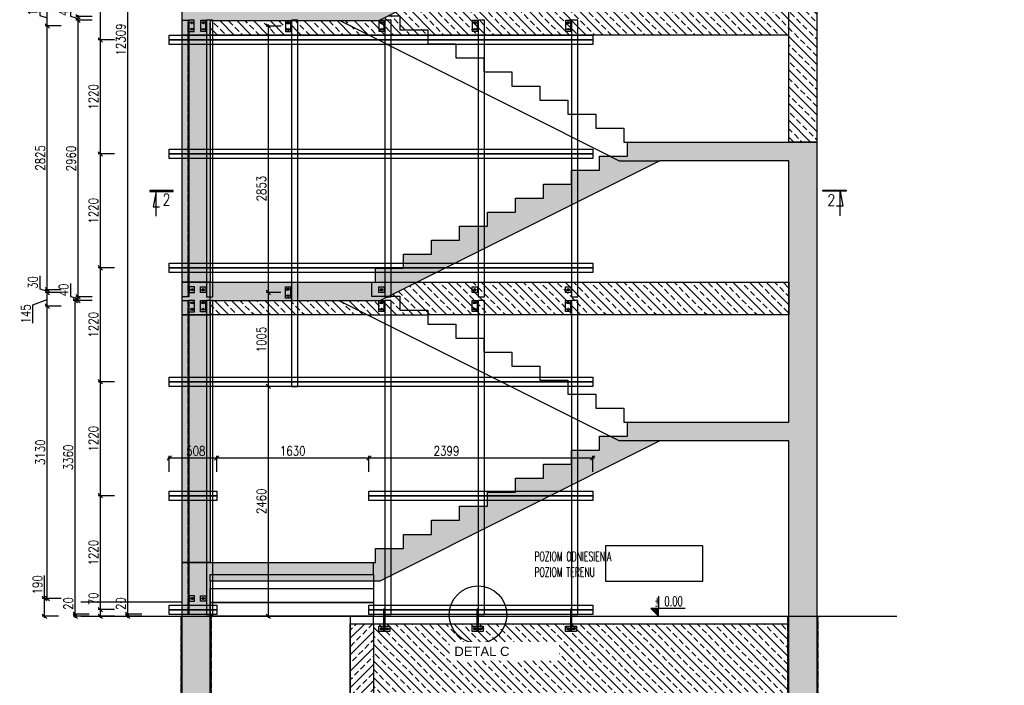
# Model space of a CAD drawing. Header units: millimetres. Extents: x 14086 to 118050, y -73797 to -403.
# Tile 7 of 8: x 107412 to 117960, y -61354 to -54228. Entities that reach past the tile are written whole.
import ezdxf

# ---------------------------------------------------------------- set-up
doc = ezdxf.new("R2010")
doc.units = ezdxf.units.MM
for name, pattern in [('CENTER', [2, 1.25, -0.25, 0.25, -0.25]), ('DASHDOT', [1, 0.5, -0.25, 0, -0.25]), ('DASHED', [0.75, 0.5, -0.25]), ('thin_line', [0])]:
    doc.linetypes.add(name, pattern=pattern)
for name, color, linetype in [('1', 2, 'Continuous'), ('2', 4, 'DASHED'), ('3', 4, 'Continuous'), ('5', 8, 'Continuous'), ('6', 3, 'Continuous'), ('7', 5, 'Continuous'), ('BSP podkonstrukcja', 3, 'Continuous'), ('RFD_1', 2, 'Continuous'), ('RFD_5', 8, 'Continuous')]:
    doc.layers.add(name, color=color, linetype=linetype)
doc.layers.add('BSP osie małe', color=16, linetype='DASHDOT', lineweight=0)
doc.styles.add('BSP_simplex08', font='simplex.shx', dxfattribs={"width": 0.8})
doc.styles.get("Standard").update_dxf_attribs({"font": 'simplex.shx', "width": 0.8})
doc.styles.add('txt3', font='simplex.shx', dxfattribs={"width": 0.75, "height": 2})
doc.dimstyles.new('R1', dxfattribs={"dimscale": 50, "dimtxt": 2, "dimasz": 1.666667, "dimexe": 0.466667, "dimexo": 1, "dimgap": 0.09, "dimtad": 0, "dimdec": 0, "dimzin": 0, "dimdsep": 46, "dimtxsty": 'Standard', "dimblk1": 'OBLIQUE', "dimblk2": 'OBLIQUE', "dimsah": 1, "dimtsz": 0.466667, "dimcen": 0.09, "dimdle": 0.333333, "dimclrt": 4, "dimadec": 0, "dimazin": 0, "dimtfac": 1, "dimtdec": 0, "dimtofl": 0, "dimtmove": 0, "dimatfit": 3, "dimfxl": 3, "dimfxlon": 1, "dimtvp": 0.75, "dimtolj": 1, "dimtzin": 0, "dimarcsym": 0})

# ---------------------------------------------------------------- blocks, each defined once
blk = doc.blocks.new('asdddd')
at = {"layer": '5'}
blk.add_line((538151.4, 335098.7), (538077.5, 335098.7), dxfattribs=at)
at = {"layer": 'RFD_5'}
for points in [[(538094.3, 335124.8), (538094.3, 335098.7)], [(538077.5, 335098.7), (538094.3, 335081.9)], [(538094.3, 335081.9), (538094.3, 335098.7)]]:
    blk.add_lwpolyline(points, dxfattribs=at)
blk = doc.blocks.new('324r232')
at = {"layer": 'RFD_5'}
blk.add_hatch(color=256, dxfattribs=at).paths.add_polyline_path([(0, 16.6), (-16.6, 16.6), (0, 0)])
at = {"layer": '5'}
blk.add_line((56.3, 16.6), (-16.6, 16.6), dxfattribs=at)
at = {"layer": 'RFD_5'}
for points in [[(0, 42.3), (0, 16.6)], [(-16.6, 16.6), (0, 0)], [(0, 0), (0, 16.6)]]:
    blk.add_lwpolyline(points, dxfattribs=at)
blk = doc.blocks.new('zw$5E46')
at = {"layer": '5'}
h = blk.add_hatch(dxfattribs=at)
h.set_pattern_fill('ANSI33', color=256, scale=20, angle=90)
h.paths.add_polyline_path([(400, 8277), (400, 10923), (700, 10923), (700, 10923), (700, 8277), (558, 8277), (400, 8277)])
h.paths.add_polyline_path([(400, 5277), (400, 5277), (558, 5277), (700, 5277), (700, 7927), (700, 7927), (400, 7927)])
h.paths.add_polyline_path([(400, 11273), (400, 11273), (550, 11273), (700, 11273), (700, 11273), (700, 11273), (700, 11273), (700, 13923), (700, 13923), (400, 13923)])
h.paths.add_polyline_path([(400, 14273), (400, 14273), (400, 14273), (400, 14273), (400, 14273), (400, 14273), (400, 14273), (400, 14273), (400, 14273), (400, 14273), (558, 14273), (700, 14273), (700, 14273), (700, 16895), (700, 16895), (400, 16895), (400, 16895)])
h = blk.add_hatch(dxfattribs=at)
h.set_pattern_fill('ANSI33', color=256, scale=20, angle=90)
h.paths.add_polyline_path([(6900, 14273), (6900, 15410), (7200, 15410), (7200, 12773), (6900, 12773), (6900, 13923), (6900, 14273)])
h.paths.add_polyline_path([(6900, 11273), (6900, 12423), (7200, 12423), (7200, 11273), (7200, 9777), (7200, 9777), (6900, 9777), (6900, 10923)])
h.paths.add_polyline_path([(7200, 15760), (7200, 16895), (6900, 16895), (6900, 15760)])
h = blk.add_hatch(dxfattribs=at)
h.set_pattern_fill('ANSI33', color=256, scale=20, angle=90)
h.paths.add_polyline_path([(3030, 10923), (3030, 10977), (2730, 10977), (2730, 11127), (2610, 11127), (2902, 11273), (6900, 11273), (6900, 11273), (6900, 10923)])
h.paths.add_polyline_path([(2391, 10923), (2091, 11073), (700, 11073), (700, 10923)])
h.paths.add_polyline_path([(2391, 10923), (3030, 10923), (3030, 10977), (2730, 10977), (2730, 11127), (2610, 11127), (2502, 11073), (2091, 11073)])
h = blk.add_hatch(dxfattribs=at)
h.set_pattern_fill('ANSI33', color=256, scale=20, angle=90)
h.paths.add_polyline_path([(700, 7927), (700, 8077), (2083, 8077), (2383, 7927), (700, 7927)])
h.paths.add_polyline_path([(3030, 7927), (3030, 7977), (2730, 7977), (2730, 8127), (2617, 8127), (2517, 8077), (2083, 8077), (2383, 7927), (3030, 7927)])
h.paths.add_polyline_path([(6900, 7927), (6900, 8277), (2917, 8277), (2617, 8127), (2730, 8127), (2730, 7977), (3030, 7977), (3030, 7927)])
h = blk.add_hatch(dxfattribs=at)
h.set_pattern_fill('ANSI33', color=256, scale=500, angle=180)
h.set_pattern_definition([(45, (-5391463.88, -3356916.7), (-88.3883476, 88.3883476), []), (45, (-5391375.49, -3356916.7), (-88.3883476, 88.3883476), [62.5, -31.25])])
h.paths.add_polyline_path([(2200, 3700), (2200, 4620), (2450, 4620), (2450, 3700)])
h = blk.add_hatch(dxfattribs=at)
h.set_pattern_fill('ANSI33', color=256, scale=20, angle=90)
h.paths.add_polyline_path([(6890, 410), (6890, 4620), (2450, 4620), (2450, 3700), (4660, 3700), (4660, 410)])
for p, q in [((400, 4850), (-687, 4850)), ((2450, 4620), (6900, 4620))]:
    blk.add_line(p, q, dxfattribs=at)
for points in [[(5502, 12573), (2502, 11073), (700, 11073), (700, 10923), (400, 10923), (400, 11273)], [(7200, 11273), (7200, 11273), (7200, 9777), (6900, 9777), (6900, 12573)], [(2605, 11127), (2730, 11127), (2730, 10977), (3030, 10977), (3030, 10827), (3330, 10827), (3330, 10677), (3630, 10677), (3630, 10527), (3930, 10527), (3930, 10377), (4230, 10377), (4230, 10227), (4530, 10227), (4530, 10077), (4830, 10077), (4830, 9927), (5130, 9927), (5130, 9777), (5170, 9777)], [(2391, 10923), (700, 10923), (700, 11053)], [(4983, 9627), (2091, 11073), (2091, 11073)], [(3030, 10923), (2391, 10923)], [(6900, 10923), (3030, 10923)], [(4983, 9627), (5083, 9577), (5517, 9577)], [(2383, 7927), (700, 7927), (700, 8277), (2450, 8277)], [(2430, 8277), (2430, 8127), (2617, 8127)], [(2450, 8297), (2450, 8297)], [(2470, 8277), (2917, 8277)], [(2917, 8277), (6900, 8277), (6900, 7927), (3030, 7927)], [(2617, 8127), (2730, 8127), (2730, 7977), (3030, 7977), (3030, 7827), (3330, 7827), (3330, 7677), (3630, 7677), (3630, 7527), (3930, 7527), (3930, 7377), (4230, 7377), (4230, 7227), (4530, 7227), (4530, 7077), (4830, 7077), (4830, 6927), (5130, 6927), (5130, 6777), (5170, 6777)], [(4983, 6627), (2083, 8077), (2083, 8077)], [(2383, 7927), (3030, 7927)], [(7200, 6797), (7200, 6597)], [(5517, 6577), (5083, 6577), (4983, 6627)], [(700, 5077), (700, 5148), (2450, 5148), (2450, 5277)], [(2450, 5148), (2450, 5077)], [(2450, 5077), (2450, 4998)], [(-687, 4700), (8055, 4700)], [(2450, 4620), (2450, 4700)]]:
    blk.add_lwpolyline(points, dxfattribs=at)
for points in [[(400, 10923), (700, 10923), (700, 8277), (400, 8277)], [(400, 7927), (700, 7927), (700, 5277), (400, 5277)], [(700, 4998), (2450, 4998), (2450, 4848), (700, 4848)], [(700, 4848), (2450, 4848), (2450, 4700), (700, 4700)], [(700, 4700), (2200, 4700), (2200, 3700), (700, 3700)], [(2450, 3700), (2200, 3700), (2200, 4620), (2450, 4620)]]:
    blk.add_lwpolyline(points, close=True, dxfattribs=at)
at = {"layer": '5', "elevation": -400}
blk.add_lwpolyline([(5978, 5455), (4936, 5455), (4936, 5074), (5978, 5074)], close=True, dxfattribs=at)
at = {"layer": '5', "color": 254, "linetype": 'DASHED', "lineweight": 30}
for points in [[(7210, 4700), (7210, 410), (9208, 410), (9208, -10), (-10, -10), (-10, 410), (390, 410), (390, 4700)], [(710, 4700), (710, 410), (6890, 410), (6890, 4700)]]:
    blk.add_lwpolyline(points, dxfattribs=at)
at = {"layer": 'RFD_1'}
for points in [[(54, 9259), (54, 9246), (304, 9246), (304, 9259)], [(7513, 9263), (7513, 9250), (7264, 9250), (7264, 9263)]]:
    blk.add_lwpolyline(points, close=True, dxfattribs=at)
for points in [[(120, 8983), (120, 9246), (90, 9085), (157, 9085)], [(7448, 8986), (7448, 9250), (7478, 9089), (7411, 9089)]]:
    blk.add_lwpolyline(points, dxfattribs=at)
at = {"layer": '3', "insert": (5763, 4911), "char_height": 101.25, "width": 1721.05, "attachment_point": 3, "rotation": 0, "style": 'txt3', "bg_fill": 2}
blk.add_mtext('{\\W0.65;%%P 0.00}', dxfattribs=at)
at = {"layer": '5', "insert": (4997, 5257, -200), "char_height": 100, "attachment_point": 6, "rotation": 359.9998, "style": 'txt3'}
blk.add_mtext('\\pxql;\\A1;\\W0.6;POZIOM ODNIESIENIA\\PPOZIOM TERENU', dxfattribs=at)
at = {"layer": 'RFD_1', "char_height": 123, "width": 22791.11, "attachment_point": 7}
for insert in [(190, 9099), (7312, 9093)]:
    blk.add_mtext('2', dxfattribs=dict(at, insert=insert))
at = {"layer": '5'}
h = blk.add_hatch(dxfattribs=at)
h.set_pattern_fill('ANSI33', color=256, scale=500, angle=180)
h.set_pattern_definition([(45, (-5365915.71, -3336036.63), (-88.3883476, 88.3883476), []), (45, (-5365827.32, -3336036.63), (-88.3883476, 88.3883476), [62.5, -31.25])])
h.paths.add_polyline_path([(9198, 400), (9198, 0), (0, 0), (0, 400), (400, 400), (400, 5277), (2470, 5277), (2470, 5427), (2770, 5427), (2770, 5577), (3070, 5577), (3070, 5727), (3370, 5727), (3370, 5877), (3670, 5877), (3670, 6027), (3970, 6027), (3970, 6177), (4270, 6177), (4270, 6327), (4570, 6327), (4570, 6477), (4870, 6477), (4870, 6627), (5170, 6627), (5170, 6777), (6900, 6777), (6900, 9577), (5517, 9577), (2517, 8077), (700, 8077), (700, 7927), (400, 7927), (400, 8113), (400, 8277), (400, 8277), (400, 8277), (2470, 8277), (2470, 8427), (2770, 8427), (2770, 8577), (3070, 8577), (3070, 8727), (3370, 8727), (3370, 8877), (3670, 8877), (3670, 9027), (3970, 9027), (3970, 9177), (4270, 9177), (4270, 9327), (4570, 9327), (4570, 9477), (4870, 9477), (4870, 9627), (5170, 9627), (5170, 9777), (7200, 9777), (7200, 400)])
h.paths.add_polyline_path([(6900, 6577), (6900, 400), (700, 400), (700, 5077), (2517, 5077), (5517, 6577)], flags=16)
h.paths.add_polyline_path([(7200, 12773), (5170, 12773), (5170, 12623), (4870, 12623), (4870, 12473), (4570, 12473), (4570, 12323), (4270, 12323), (4270, 12173), (3970, 12173), (3970, 12023), (3670, 12023), (3670, 11873), (3370, 11873), (3370, 11723), (3070, 11723), (3070, 11573), (2770, 11573), (2770, 11423), (2470, 11423), (2470, 11273), (2150, 11273), (700, 11273), (700, 11273), (400, 11273), (400, 10923), (700, 10923), (700, 11073), (2502, 11073), (5502, 12573), (6900, 12573), (6900, 12423), (7200, 12423)])
h.paths.add_polyline_path([(7200, 15410), (6900, 15410), (6901, 15560), (5517, 15560), (2514, 14073), (700, 14073), (700, 13923), (400, 13923), (400, 14093), (400, 14093), (400, 14273), (2470, 14273), (2470, 14423), (2770, 14423), (2770, 14572), (3070, 14572), (3070, 14720), (3370, 14720), (3370, 14869), (3670, 14869), (3670, 15017), (3970, 15017), (3970, 15166), (4270, 15166), (4270, 15314), (4570, 15314), (4570, 15463), (4870, 15463), (4870, 15611), (5171, 15611), (5171, 15760), (7200, 15760)])
h.paths.add_polyline_path([(2730, 17045), (2730, 17245), (400, 17245), (400, 16895), (700, 16895), (700, 17045)])
h.paths.add_polyline_path([(7200, 16895), (7200, 17245), (6900, 17245), (6900, 16895)])
for points in [[(400, 8097), (400, 8277), (2470, 8277), (2470, 8427), (2770, 8427), (2770, 8577), (3070, 8577), (3070, 8727), (3370, 8727), (3370, 8877), (3670, 8877), (3670, 9027), (3970, 9027), (3970, 9177), (4270, 9177), (4270, 9327), (4570, 9327), (4570, 9477), (4870, 9477), (4870, 9627), (5170, 9627), (5170, 9777), (7200, 9777), (7200, 400)], [(400, 400), (400, 5277), (2470, 5277), (2470, 5427), (2770, 5427), (2770, 5577), (3070, 5577), (3070, 5727), (3370, 5727), (3370, 5877), (3670, 5877), (3670, 6027), (3970, 6027), (3970, 6177), (4270, 6177), (4270, 6327), (4570, 6327), (4570, 6477), (4870, 6477), (4870, 6627), (5170, 6627), (5170, 6777), (6900, 6777), (6900, 9577), (5517, 9577), (2517, 8077), (700, 8077), (700, 7927), (400, 7927), (400, 8277), (700, 8277), (700, 8277)], [(6900, 6577), (5517, 6577), (2517, 5077), (700, 5077), (700, 400), (6900, 400), (6900, 6577)]]:
    blk.add_lwpolyline(points, dxfattribs=at)
at = {"layer": '5', "color": 3, "xscale": 4.999999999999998, "yscale": 5, "zscale": 5}
blk.add_blockref('asdddd', (-2684968, -1670710), dxfattribs=at)
at = {"layer": '5', "xscale": 5.06250000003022, "yscale": 5.06250000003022, "zscale": 5.06250000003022, "rotation": 359.9999986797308}
blk.add_blockref('324r232', (5504, 4700), dxfattribs=at)
blk = doc.blocks.new('profil L 2')
at = {"layer": '2'}
blk.add_line((-45, -2959), (-45, 0), dxfattribs=at)
at = {"layer": '3'}
blk.add_lwpolyline([(-50, -2959), (20, -2959), (20, 0), (-50, 0)], close=True, dxfattribs=at)
at = {"layer": 'BSP osie małe', "ltscale": 0.5}
for p, q in [((-102, -25), (-64, -25)), ((-102, -95), (-64, -95)), ((-94, -16), (-94, -34)), ((-94, -86), (-94, -104)), ((-83, -10), (-83, -40)), ((-83, -80), (-83, -110)), ((-73, -16), (-73, -34)), ((-73, -86), (-73, -104))]:
    blk.add_line(p, q, dxfattribs=at)
for points in [[(-105, -2884), (-67, -2884)], [(-96, -2875), (-96, -2894)], [(-86, -2869), (-86, -2900)], [(-75, -2875), (-75, -2894)]]:
    blk.add_lwpolyline(points, dxfattribs=at)
at = {"layer": 'BSP podkonstrukcja'}
for points in [[(-110, 0), (-50, 0), (-50, -120), (-110, -120)], [(-113, -2854), (-50, -2854), (-50, -2914), (-113, -2914)]]:
    blk.add_lwpolyline(points, close=True, dxfattribs=at)
for points in [[(-56, -120), (-56, 0)], [(-56, -2854), (-56, -2914)]]:
    blk.add_lwpolyline(points, dxfattribs=at)
for points in [[(-73, -30, 1), (-73, -20), (-94, -20, 1), (-94, -30)], [(-94, -90), (-73, -90, -1), (-73, -100), (-94, -100, -1)], [(-75, -2890, 1), (-75, -2879), (-96, -2879, 1), (-96, -2890)]]:
    blk.add_lwpolyline(points, format="xyb", close=True, dxfattribs=at)
blk = doc.blocks.new('BSP TYP KW1_120-120 B_U')
at = {"layer": 'BSP osie małe', "ltscale": 0.5}
for p, q in [((-55, 35), (-17, 35)), ((-47, 45), (-47, 26)), ((-36, 50), (-36, 20)), ((-26, 45), (-26, 26)), ((-55, -35), (-17, -35)), ((-47, -25), (-47, -44)), ((-36, -20), (-36, -50)), ((-26, -25), (-26, -44))]:
    blk.add_line(p, q, dxfattribs=at)
at = {"layer": 'BSP podkonstrukcja'}
blk.add_lwpolyline([(-63, 60), (0, 60), (0, -60), (-63, -60)], close=True, dxfattribs=at)
for points in [[(-26, 30, 1), (-26, 41), (-47, 41, 1), (-47, 30)], [(-47, -29), (-26, -29, -1), (-26, -40), (-47, -40, -1)]]:
    blk.add_lwpolyline(points, format="xyb", close=True, dxfattribs=at)
blk.add_lwpolyline([(-6, -60), (-6, 60)], dxfattribs=at)
blk = doc.blocks.new('BSP TYP KW1_100-60 B_U')
at = {"layer": 'BSP osie małe', "ltscale": 0.5}
for points in [[(-55, 0), (-17, 0)], [(-46, 10), (-46, -10)], [(-36, 15), (-36, -15)], [(-25, 10), (-25, -10)]]:
    blk.add_lwpolyline(points, dxfattribs=at)
at = {"layer": 'BSP podkonstrukcja'}
blk.add_lwpolyline([(-63, 30), (0, 30), (0, -30), (-63, -30)], close=True, dxfattribs=at)
blk.add_lwpolyline([(-25, -5, 1), (-25, 5), (-46, 5, 1), (-46, -5)], format="xyb", close=True, dxfattribs=at)
blk.add_lwpolyline([(-6, 30), (-6, -30)], dxfattribs=at)
blk = doc.blocks.new('profil L 3')
at = {"layer": '2'}
blk.add_line((-45, -3360.5), (-45, -0.5), dxfattribs=at)
at = {"layer": '3'}
blk.add_lwpolyline([(-50, -3360.5), (20, -3360.5), (20, -0.5), (-50, -0.5)], close=True, dxfattribs=at)
at = {"layer": 'BSP podkonstrukcja'}
for name, p in [('BSP TYP KW1_120-120 B_U', (-50, -60.5)), ('BSP TYP KW1_100-60 B_U', (-50, -3190.5))]:
    blk.add_blockref(name, p, dxfattribs=at)
blk = doc.blocks.new('xd')
at = {"layer": '2'}
blk.add_line((3, 20), (3, 3381), dxfattribs=at)
at = {"layer": '3'}
blk.add_lwpolyline([(0, 20), (70, 20), (70, 3381), (0, 3381)], close=True, dxfattribs=at)
at = {"layer": 'BSP podkonstrukcja'}
blk.add_blockref('BSP TYP KW1_120-120 B_U', (0, 3321), dxfattribs=at)
blk = doc.blocks.new('*D786')
at = {"layer": '5', "color": 0, "lineweight": -2}
for p, q in [((108569, -60594), (108569, -60409)), ((108593, -60618), (108546, -60571)), ((108546, -60591), (108593, -60638)), ((108719, -60594), (108546, -60594)), ((108719, -60615), (108546, -60615)), ((108569, -60631), (108569, -60594))]:
    blk.add_line(p, q, dxfattribs=at)
at = {"layer": 'Defpoints', "color": 0}
for p in [(108569, -60594), (109014, -60594), (109017, -60615)]:
    blk.add_point(p, dxfattribs=at)
at = {"layer": '5', "color": 4, "insert": (108494, -60478), "char_height": 100, "attachment_point": 5, "rotation": 90}
blk.add_mtext('\\A1;20', dxfattribs=at)
blk = doc.blocks.new('_Oblique')
at = {"color": 0, "linetype": 'ByBlock', "lineweight": -2}
blk.add_line((-0.5, -0.5), (0.5, 0.5), dxfattribs=at)
blk = doc.blocks.new('*D787')
at = {"layer": '5', "color": 0, "lineweight": -2}
for p, q in [((108593, -48308), (108546, -48261)), ((108719, -48285), (108546, -48285)), ((108569, -60611), (108569, -48268)), ((108546, -60571), (108593, -60618)), ((108719, -60594), (108546, -60594))]:
    blk.add_line(p, q, dxfattribs=at)
at = {"layer": 'Defpoints', "color": 0}
for p in [(108569, -48285), (109142, -48285), (109014, -60594)]:
    blk.add_point(p, dxfattribs=at)
at = {"layer": '5', "color": 4, "insert": (108494, -54440), "char_height": 100, "attachment_point": 5, "rotation": 90}
blk.add_mtext('\\A1;12309', dxfattribs=at)
blk = doc.blocks.new('*D789')
at = {"layer": '5', "color": 0, "lineweight": -2}
for p, q in [((108276, -60544), (108276, -60359)), ((108300, -60568), (108253, -60521)), ((108426, -60544), (108253, -60544)), ((108276, -60631), (108276, -60544)), ((108253, -60591), (108300, -60638)), ((108426, -60615), (108253, -60615))]:
    blk.add_line(p, q, dxfattribs=at)
at = {"layer": 'Defpoints', "color": 0}
for p in [(108276, -60544), (109017, -60544), (109017, -60615)]:
    blk.add_point(p, dxfattribs=at)
at = {"layer": '5', "color": 4, "insert": (108201, -60428), "char_height": 100, "attachment_point": 5, "rotation": 90}
blk.add_mtext('\\A1;70', dxfattribs=at)
blk = doc.blocks.new('*D790')
at = {"layer": '5', "color": 0, "lineweight": -2}
for p, q in [((108300, -59348), (108253, -59301)), ((108426, -59324), (108253, -59324)), ((108276, -60561), (108276, -59308)), ((108253, -60521), (108300, -60568)), ((108426, -60544), (108253, -60544))]:
    blk.add_line(p, q, dxfattribs=at)
at = {"layer": 'Defpoints', "color": 0}
for p in [(108276, -59324), (109014, -59324), (109017, -60544)]:
    blk.add_point(p, dxfattribs=at)
at = {"layer": '5', "color": 4, "insert": (108201, -59934), "char_height": 100, "attachment_point": 5, "rotation": 90}
blk.add_mtext('\\A1;1220', dxfattribs=at)
blk = doc.blocks.new('*D791')
at = {"layer": '5', "color": 0, "lineweight": -2}
for p, q in [((108300, -58128), (108253, -58081)), ((108426, -58104), (108253, -58104)), ((108276, -59341), (108276, -58088)), ((108253, -59301), (108300, -59348)), ((108426, -59324), (108253, -59324))]:
    blk.add_line(p, q, dxfattribs=at)
at = {"layer": 'Defpoints', "color": 0}
for p in [(108276, -58104), (109014, -58104), (109014, -59324)]:
    blk.add_point(p, dxfattribs=at)
at = {"layer": '5', "color": 4, "insert": (108201, -58714), "char_height": 100, "attachment_point": 5, "rotation": 90}
blk.add_mtext('\\A1;1220', dxfattribs=at)
blk = doc.blocks.new('*D792')
at = {"layer": '5', "color": 0, "lineweight": -2}
for p, q in [((108300, -56908), (108253, -56861)), ((108426, -56884), (108253, -56884)), ((108276, -58121), (108276, -56868)), ((108253, -58081), (108300, -58128)), ((108426, -58104), (108253, -58104))]:
    blk.add_line(p, q, dxfattribs=at)
at = {"layer": 'Defpoints', "color": 0}
for p in [(108276, -56884), (109014, -56884), (109014, -58104)]:
    blk.add_point(p, dxfattribs=at)
at = {"layer": '5', "color": 4, "insert": (108201, -57494), "char_height": 100, "attachment_point": 5, "rotation": 90}
blk.add_mtext('\\A1;1220', dxfattribs=at)
blk = doc.blocks.new('*D793')
at = {"layer": '5', "color": 0, "lineweight": -2}
for p, q in [((108300, -55688), (108253, -55641)), ((108426, -55664), (108253, -55664)), ((108276, -56901), (108276, -55648)), ((108253, -56861), (108300, -56908)), ((108426, -56884), (108253, -56884))]:
    blk.add_line(p, q, dxfattribs=at)
at = {"layer": 'Defpoints', "color": 0}
for p in [(108276, -55664), (109014, -55664), (109014, -56884)]:
    blk.add_point(p, dxfattribs=at)
at = {"layer": '5', "color": 4, "insert": (108201, -56274), "char_height": 100, "attachment_point": 5, "rotation": 90}
blk.add_mtext('\\A1;1220', dxfattribs=at)
blk = doc.blocks.new('*D794')
at = {"layer": '5', "color": 0, "lineweight": -2}
for p, q in [((108300, -54468), (108253, -54421)), ((108276, -55681), (108276, -54428)), ((108426, -54444), (108253, -54444)), ((108253, -55641), (108300, -55688)), ((108426, -55664), (108253, -55664))]:
    blk.add_line(p, q, dxfattribs=at)
at = {"layer": 'Defpoints', "color": 0}
for p in [(108276, -54444), (109014, -54444), (109014, -55664)]:
    blk.add_point(p, dxfattribs=at)
at = {"layer": '5', "color": 4, "insert": (108201, -55054), "char_height": 100, "attachment_point": 5, "rotation": 90}
blk.add_mtext('\\A1;1220', dxfattribs=at)
blk = doc.blocks.new('*D795')
at = {"layer": '5', "color": 0, "lineweight": -2}
for p, q in [((108300, -53248), (108253, -53201)), ((108426, -53224), (108253, -53224)), ((108276, -54461), (108276, -53208)), ((108253, -54421), (108300, -54468)), ((108426, -54444), (108253, -54444))]:
    blk.add_line(p, q, dxfattribs=at)
at = {"layer": 'Defpoints', "color": 0}
for p in [(108276, -53224), (109014, -53224), (109014, -54444)]:
    blk.add_point(p, dxfattribs=at)
at = {"layer": '5', "color": 4, "insert": (108201, -53834), "char_height": 100, "attachment_point": 5, "rotation": 90}
blk.add_mtext('\\A1;1220', dxfattribs=at)
blk = doc.blocks.new('*D801')
at = {"layer": '5', "color": 0, "lineweight": -2}
for p, q in [((108007, -60594), (108007, -60409)), ((108031, -60618), (107984, -60571)), ((107984, -60591), (108031, -60638)), ((108157, -60594), (107984, -60594)), ((108157, -60615), (107984, -60615)), ((108007, -60631), (108007, -60594))]:
    blk.add_line(p, q, dxfattribs=at)
at = {"layer": 'Defpoints', "color": 0}
for p in [(108007, -60594), (109014, -60594), (109017, -60615)]:
    blk.add_point(p, dxfattribs=at)
at = {"layer": '5', "color": 4, "insert": (107932, -60478), "char_height": 100, "attachment_point": 5, "rotation": 90}
blk.add_mtext('\\A1;20', dxfattribs=at)
blk = doc.blocks.new('*D802')
at = {"layer": '5', "color": 0, "lineweight": -2}
for p, q in [((108031, -57258), (107984, -57211)), ((108157, -57234), (107984, -57234)), ((108007, -60611), (108007, -57218)), ((107984, -60571), (108031, -60618)), ((108157, -60594), (107984, -60594))]:
    blk.add_line(p, q, dxfattribs=at)
at = {"layer": 'Defpoints', "color": 0}
for p in [(108007, -57234), (109172, -57234), (109014, -60594)]:
    blk.add_point(p, dxfattribs=at)
at = {"layer": '5', "color": 4, "insert": (107932, -58914), "char_height": 100, "attachment_point": 5, "rotation": 90}
blk.add_mtext('\\A1;3360', dxfattribs=at)
blk = doc.blocks.new('*D803')
at = {"layer": '5', "color": 0, "lineweight": -2}
for p, q in [((107957, -57051), (107957, -57190)), ((108061, -57217), (108014, -57170)), ((107957, -57190), (108037, -57214)), ((108187, -57194), (108014, -57194)), ((108014, -57211), (108061, -57258)), ((108187, -57234), (108014, -57234)), ((108037, -57251), (108037, -57177))]:
    blk.add_line(p, q, dxfattribs=at)
at = {"layer": 'Defpoints', "color": 0}
for p in [(108037, -57194), (109172, -57194), (109172, -57234)]:
    blk.add_point(p, dxfattribs=at)
at = {"layer": '5', "color": 4, "insert": (107882, -57121), "char_height": 100, "attachment_point": 5, "rotation": 90}
blk.add_mtext('\\A1;40', dxfattribs=at)
blk = doc.blocks.new('*D804')
at = {"layer": '5', "color": 0, "lineweight": -2}
for p, q in [((108061, -54258), (108014, -54211)), ((108037, -57210), (108037, -54218)), ((108187, -54234), (108014, -54234)), ((108014, -57170), (108061, -57217)), ((108187, -57194), (108014, -57194))]:
    blk.add_line(p, q, dxfattribs=at)
at = {"layer": 'Defpoints', "color": 0}
for p in [(108037, -54234), (109172, -54234), (109172, -57194)]:
    blk.add_point(p, dxfattribs=at)
at = {"layer": '5', "color": 4, "insert": (107962, -55714), "char_height": 100, "attachment_point": 5, "rotation": 90}
blk.add_mtext('\\A1;2960', dxfattribs=at)
blk = doc.blocks.new('*D805')
at = {"layer": '5', "color": 0, "lineweight": -2}
for p, q in [((107957, -54052), (107957, -54190)), ((107957, -54190), (108037, -54214)), ((108061, -54218), (108014, -54171)), ((108187, -54194), (108014, -54194)), ((108014, -54211), (108061, -54258)), ((108037, -54251), (108037, -54178)), ((108187, -54234), (108014, -54234))]:
    blk.add_line(p, q, dxfattribs=at)
at = {"layer": 'Defpoints', "color": 0}
for p in [(108037, -54194), (109172, -54194), (109172, -54234)]:
    blk.add_point(p, dxfattribs=at)
at = {"layer": '5', "color": 4, "insert": (107882, -54121), "char_height": 100, "attachment_point": 5, "rotation": 90}
blk.add_mtext('\\A1;40', dxfattribs=at)
blk = doc.blocks.new('*D810')
at = {"layer": '5', "color": 0, "lineweight": -2}
for p, q in [((107677, -60424), (107677, -60178)), ((107701, -60448), (107654, -60401)), ((107827, -60424), (107654, -60424)), ((107677, -60631), (107677, -60424)), ((107654, -60591), (107701, -60638)), ((107827, -60615), (107654, -60615))]:
    blk.add_line(p, q, dxfattribs=at)
at = {"layer": 'Defpoints', "color": 0}
for p in [(107677, -60424), (109258, -60424), (108694, -60615)]:
    blk.add_point(p, dxfattribs=at)
at = {"layer": '5', "color": 4, "insert": (107602, -60278), "char_height": 100, "attachment_point": 5, "rotation": 90}
blk.add_mtext('\\A1;190', dxfattribs=at)
blk = doc.blocks.new('*D811')
at = {"layer": '5', "color": 0, "lineweight": -2}
for p, q in [((107731, -57318), (107684, -57271)), ((107857, -57294), (107684, -57294)), ((107707, -60441), (107707, -57278)), ((107684, -60401), (107731, -60448)), ((107857, -60424), (107684, -60424))]:
    blk.add_line(p, q, dxfattribs=at)
at = {"layer": 'Defpoints', "color": 0}
for p in [(107707, -57294), (109228, -57294), (109258, -60424)]:
    blk.add_point(p, dxfattribs=at)
at = {"layer": '5', "color": 4, "insert": (107632, -58859), "char_height": 100, "attachment_point": 5, "rotation": 90}
blk.add_mtext('\\A1;3130', dxfattribs=at)
blk = doc.blocks.new('*D812')
at = {"layer": '5', "color": 0, "lineweight": -2}
for p, q in [((107731, -57172), (107684, -57125)), ((107857, -57149), (107684, -57149)), ((107707, -57311), (107707, -57132)), ((107552, -57279), (107707, -57222)), ((107684, -57271), (107731, -57318)), ((107552, -57478), (107552, -57279)), ((107857, -57294), (107684, -57294))]:
    blk.add_line(p, q, dxfattribs=at)
at = {"layer": 'Defpoints', "color": 0}
for p in [(107707, -57149), (110259, -57149), (109228, -57294)]:
    blk.add_point(p, dxfattribs=at)
at = {"layer": '5', "color": 4, "insert": (107477, -57378), "char_height": 100, "attachment_point": 5, "rotation": 90}
blk.add_mtext('\\A1;145', dxfattribs=at)
blk = doc.blocks.new('*D813')
at = {"layer": '5', "color": 0, "lineweight": -2}
for p, q in [((107627, -56971), (107627, -57110)), ((107627, -57110), (107707, -57134)), ((107731, -57142), (107684, -57095)), ((107857, -57119), (107684, -57119)), ((107684, -57125), (107731, -57172)), ((107857, -57149), (107684, -57149)), ((107707, -57165), (107707, -57102))]:
    blk.add_line(p, q, dxfattribs=at)
at = {"layer": 'Defpoints', "color": 0}
for p in [(107707, -57119), (109222, -57119), (110259, -57149)]:
    blk.add_point(p, dxfattribs=at)
at = {"layer": '5', "color": 4, "insert": (107552, -57041), "char_height": 100, "attachment_point": 5, "rotation": 90}
blk.add_mtext('\\A1;30', dxfattribs=at)
blk = doc.blocks.new('*D814')
at = {"layer": '5', "color": 0, "lineweight": -2}
for p, q in [((107731, -54318), (107684, -54271)), ((107857, -54294), (107684, -54294)), ((107707, -57135), (107707, -54278)), ((107684, -57095), (107731, -57142)), ((107857, -57119), (107684, -57119))]:
    blk.add_line(p, q, dxfattribs=at)
at = {"layer": 'Defpoints', "color": 0}
for p in [(107707, -54294), (109228, -54294), (109222, -57119)]:
    blk.add_point(p, dxfattribs=at)
at = {"layer": '5', "color": 4, "insert": (107632, -55707), "char_height": 100, "attachment_point": 5, "rotation": 90}
blk.add_mtext('\\A1;2825', dxfattribs=at)
blk = doc.blocks.new('*D815')
at = {"layer": '5', "color": 0, "lineweight": -2}
for p, q in [((107627, -53983), (107627, -54183)), ((107731, -54143), (107684, -54096)), ((107707, -54311), (107707, -54103)), ((107627, -54183), (107707, -54207)), ((107857, -54119), (107684, -54119)), ((107684, -54271), (107731, -54318)), ((107857, -54294), (107684, -54294))]:
    blk.add_line(p, q, dxfattribs=at)
at = {"layer": 'Defpoints', "color": 0}
for p in [(107707, -54119), (109228, -54119), (109228, -54294)]:
    blk.add_point(p, dxfattribs=at)
at = {"layer": '5', "color": 4, "insert": (107552, -54083), "char_height": 100, "attachment_point": 5, "rotation": 90}
blk.add_mtext('\\A1;175', dxfattribs=at)
blk = doc.blocks.new('*D835')
at = {"layer": '5', "color": 0, "lineweight": -2}
for p, q in [((110099, -58178), (110052, -58131)), ((110226, -58154), (110052, -58154)), ((110076, -60631), (110076, -58138)), ((110052, -60591), (110099, -60638)), ((110226, -60615), (110052, -60615))]:
    blk.add_line(p, q, dxfattribs=at)
at = {"layer": 'Defpoints', "color": 0}
for p in [(110076, -58154), (110322, -58154), (110327, -60615)]:
    blk.add_point(p, dxfattribs=at)
at = {"layer": '5', "color": 4, "insert": (110001, -59384), "char_height": 100, "attachment_point": 5, "rotation": 90}
blk.add_mtext('\\A1;2460', dxfattribs=at)
blk = doc.blocks.new('*D836')
at = {"layer": '5', "color": 0, "lineweight": -2}
for p, q in [((110099, -57172), (110052, -57125)), ((110209, -57149), (110052, -57149)), ((110076, -58171), (110076, -57132)), ((110052, -58131), (110099, -58178)), ((110226, -58154), (110052, -58154))]:
    blk.add_line(p, q, dxfattribs=at)
at = {"layer": 'Defpoints', "color": 0}
for p in [(110076, -57149), (110259, -57149), (110322, -58154)]:
    blk.add_point(p, dxfattribs=at)
at = {"layer": '5', "color": 4, "insert": (110001, -57652), "char_height": 100, "attachment_point": 5, "rotation": 90}
blk.add_mtext('\\A1;1005', dxfattribs=at)
blk = doc.blocks.new('*D837')
at = {"layer": '5', "color": 0, "lineweight": -2}
for p, q in [((110099, -54320), (110052, -54273)), ((110212, -54296), (110052, -54296)), ((110076, -57165), (110076, -54280)), ((110052, -57125), (110099, -57172)), ((110209, -57149), (110052, -57149))]:
    blk.add_line(p, q, dxfattribs=at)
at = {"layer": 'Defpoints', "color": 0}
for p in [(110076, -54296), (110262, -54296), (110259, -57149)]:
    blk.add_point(p, dxfattribs=at)
at = {"layer": '5', "color": 4, "insert": (110001, -56036), "char_height": 100, "attachment_point": 5, "rotation": 90}
blk.add_mtext('\\A1;2853', dxfattribs=at)
blk = doc.blocks.new('*D838')
at = {"layer": '5', "color": 0, "lineweight": -2}
for p, q in [((109037, -58897), (108991, -58943)), ((108997, -58920), (109539, -58920)), ((109014, -59070), (109014, -58897)), ((109499, -58943), (109546, -58897)), ((109522, -59070), (109522, -58897))]:
    blk.add_line(p, q, dxfattribs=at)
at = {"layer": 'Defpoints', "color": 0}
for p in [(109522, -58920), (109014, -59274), (109522, -59274)]:
    blk.add_point(p, dxfattribs=at)
at = {"layer": '5', "color": 4, "insert": (109298, -58845), "char_height": 100, "attachment_point": 5}
blk.add_mtext('\\A1;508', dxfattribs=at)
blk = doc.blocks.new('*D839')
at = {"layer": '5', "color": 0, "lineweight": -2}
for p, q in [((109546, -58897), (109499, -58943)), ((109506, -58920), (111169, -58920)), ((109522, -59070), (109522, -58897)), ((111129, -58943), (111176, -58897)), ((111152, -59070), (111152, -58897))]:
    blk.add_line(p, q, dxfattribs=at)
at = {"layer": 'Defpoints', "color": 0}
for p in [(111152, -58920), (109522, -59274), (111152, -59274)]:
    blk.add_point(p, dxfattribs=at)
at = {"layer": '5', "color": 4, "insert": (110337, -58845), "char_height": 100, "attachment_point": 5}
blk.add_mtext('\\A1;1630', dxfattribs=at)
blk = doc.blocks.new('*D840')
at = {"layer": '5', "color": 0, "lineweight": -2}
for p, q in [((111176, -58897), (111129, -58943)), ((111136, -58920), (113568, -58920)), ((111152, -59070), (111152, -58897)), ((113528, -58943), (113574, -58897)), ((113551, -59070), (113551, -58897))]:
    blk.add_line(p, q, dxfattribs=at)
at = {"layer": 'Defpoints', "color": 0}
for p in [(113551, -58920), (111152, -59274), (113551, -59299)]:
    blk.add_point(p, dxfattribs=at)
at = {"layer": '5', "color": 4, "insert": (111984, -58845), "char_height": 100, "attachment_point": 5}
blk.add_mtext('\\A1;2399', dxfattribs=at)
blk = doc.blocks.new('tt')
at = {"layer": 'BSP osie małe', "ltscale": 0.5}
for points in [[(-19, 0), (19, 0)], [(-11, 10), (-11, -10)], [(0, 15), (0, -15)], [(10, 10), (10, -10)]]:
    blk.add_lwpolyline(points, dxfattribs=at)
at = {"layer": 'BSP podkonstrukcja'}
blk.add_lwpolyline([(10, -6, 1), (10, 6), (-10, 6, 1), (-10, -6)], format="xyb", close=True, dxfattribs=at)
blk = doc.blocks.new('ccLab_202151810583947_76')
at = {"color": 92, "linetype": 'CENTER', "true_color": 0x00c000}
for p, q in [((-7.5, 0), (7.5, 0)), ((0, 7.5), (0, -7.5))]:
    blk.add_line(p, q, dxfattribs=at)
blk = doc.blocks.new('ccLab_202151810583947_78')
at = {"color": 1, "linetype": 'thin_line', "true_color": 0xff0000}
for start, end in [(165, 180), (180, 270), (90, 105), (0, 90), (270, 0)]:
    blk.add_arc((0, 0), 3.23, start, end, dxfattribs=at)
blk = doc.blocks.new('dsdd')
at = {"layer": '5'}
for p, q in [((-7, 1), (-7, 2)), ((-7, 2), (-6, 2)), ((-7, 1), (-7, 1)), ((-6, 3), (-5, 4)), ((-6, 3), (-6, 3)), ((-6, 2), (-6, 2)), ((-5, 5), (-4, 5)), ((-5, 4), (-5, 5)), ((-5, 5), (-5, 5)), ((-5, 4), (-5, 4)), ((-4, 5), (-4, 6)), ((-3, 6), (3, 6)), ((4, 5), (4, 6)), ((5, 5), (4, 5)), ((5, 5), (5, 5)), ((5, 4), (5, 5)), ((5, 4), (5, 4)), ((6, 3), (5, 4)), ((6, 2), (6, 3)), ((6, 2), (6, 2)), ((7, 2), (6, 2)), ((7, 1), (7, 2)), ((7, 1), (7, 1)), ((-6, -2), (-7, -1)), ((-7, -1), (-7, -1)), ((-7, -1), (-7, -1)), ((-6, -3), (-6, -2)), ((-6, -2), (-6, -2)), ((-5, -4), (-6, -3)), ((-6, -3), (-6, -3)), ((-5, -4), (-5, -4)), ((-5, -5), (-5, -4)), ((-5, -4), (-5, -4)), ((-4, -6), (-5, -5)), ((-5, -5), (-5, -5)), ((-4, -6), (-4, -6)), ((-3, -6), (3, -6)), ((4, -6), (5, -5)), ((4, -6), (4, -6)), ((5, -4), (6, -3)), ((5, -4), (5, -4)), ((5, -5), (5, -4)), ((5, -4), (5, -4)), ((5, -5), (5, -5)), ((6, -2), (7, -1)), ((6, -2), (6, -2)), ((6, -3), (6, -2)), ((6, -3), (6, -3)), ((7, -1), (7, -1)), ((7, -1), (7, -1))]:
    blk.add_line(p, q, dxfattribs=at)
for radius in [8.5, 6.5, 4, 2.75, 2.35]:
    blk.add_circle((0, 0), radius, dxfattribs=at)
for start, end in [(175.3066, 184.6934), (115.3066, 124.6934), (55.3066, 64.6934), (355.3066, 4.6934), (235.3066, 244.6934), (295.3066, 304.6934)]:
    blk.add_arc((0, 0), 7.19, start, end, dxfattribs=at)
for name in ['ccLab_202151810583947_76', 'ccLab_202151810583947_78']:
    blk.add_blockref(name, (0, 0), dxfattribs=at)
blk = doc.blocks.new('ko')
at = {"layer": '6'}
blk.add_lwpolyline([(-8, 0), (0, 0), (0, -245), (-8, -245)], close=True, dxfattribs=at)
blk.add_lwpolyline([(0, -185), (56, -185), (56, -245), (-64, -245), (-64, -185), (-8, -185)], dxfattribs=at)
at = {"layer": '1'}
blk.add_blockref('tt', (-34, -215), dxfattribs=at)
at = {"layer": '1', "xscale": -1}
blk.add_blockref('tt', (26, -215), dxfattribs=at)
at = {"layer": '2'}
for p in [(-34, -215), (26, -215)]:
    blk.add_blockref('dsdd', p, dxfattribs=at)

msp = doc.modelspace()

# ---------------------------------------------------------------- block references
at = {"layer": '5'}
msp.add_blockref('zw$5E46', (108752.23, -65314.61), dxfattribs=at)

# ---------------------------------------------------------------- next in the draw order: linework, layer by layer
at = {"layer": '2'}
msp.add_line((110327.23, -58154.23), (110327.23, -54234.31), dxfattribs=at)
at = {"layer": '3'}
msp.add_line((111141.66, -60694.61), (113748.08, -60694.61), dxfattribs=at)
for points in [[(110322.23, -58154.23), (110392.23, -58154.23), (110392.23, -54234.31), (110322.23, -54234.31)], [(109013.98, -54394.23), (113550.95, -54394.23), (113550.95, -54444.23), (109013.98, -54444.23)], [(109013.98, -54444.23), (113550.95, -54444.23), (113550.95, -54494.23), (109013.98, -54494.23)], [(109013.98, -55614.23), (113550.95, -55614.23), (113550.95, -55664.23), (109013.98, -55664.23)], [(109013.98, -55664.23), (113550.95, -55664.23), (113550.95, -55714.23), (109013.98, -55714.23)], [(109013.98, -56834.23), (113550.95, -56834.23), (113550.95, -56884.23), (109013.98, -56884.23)], [(109013.98, -56884.23), (113550.95, -56884.23), (113550.95, -56934.23), (109013.98, -56934.23)], [(109013.98, -58054.23), (113550.95, -58054.23), (113550.95, -58104.23), (109013.98, -58104.23)], [(109013.98, -58104.23), (113550.95, -58104.23), (113550.95, -58154.23), (109013.98, -58154.23)], [(109013.98, -59274.23), (109522.23, -59274.23), (109522.23, -59324.23), (109013.98, -59324.23)], [(111152.24, -59274.23), (113550.95, -59274.23), (113550.95, -59324.23), (111152.24, -59324.23)], [(109013.98, -59324.23), (109522.23, -59324.23), (109522.23, -59374.23), (109013.98, -59374.23)], [(111152.24, -59324.23), (113550.95, -59324.23), (113550.95, -59374.23), (111152.24, -59374.23)], [(109013.98, -60494.23), (109522.23, -60494.23), (109522.23, -60544.23), (109013.98, -60544.23)], [(109013.98, -60544.23), (109522.23, -60544.23), (109522.23, -60594.23), (109013.98, -60594.23)], [(111152.24, -60494.23), (113550.95, -60494.23), (113550.95, -60544.23), (111152.24, -60544.23)], [(111152.24, -60544.23), (113550.95, -60544.23), (113550.95, -60594.23), (111152.24, -60594.23)]]:
    msp.add_lwpolyline(points, close=True, dxfattribs=at)
at = {"layer": '7'}
msp.add_circle((112322.23, -60598.46), 308.49, dxfattribs=at)
at = {"layer": 'BSP osie małe', "ltscale": 0.5}
for p, q in [((110268.21, -54251.81), (110268.21, -54270.81)), ((110268.21, -54321.81), (110268.21, -54340.81)), ((110269.73, -54261.31), (110307.73, -54261.31)), ((110278.73, -54246.31), (110278.73, -54276.31)), ((110288.73, -54316.31), (110288.73, -54346.31)), ((110289.23, -54321.81), (110289.23, -54340.81)), ((110299.23, -54251.81), (110299.23, -54270.81)), ((110269.73, -54331.31), (110307.73, -54331.31))]:
    msp.add_line(p, q, dxfattribs=at)
msp.add_lwpolyline([(110266.09, -57111.31), (110266.09, -57130.31)], dxfattribs=at)
at = {"layer": 'BSP podkonstrukcja'}
msp.add_lwpolyline([(110262.23, -54236.31), (110322.23, -54236.31), (110322.23, -54356.31), (110262.23, -54356.31)], close=True, dxfattribs=at)
for points in [[(110299.23, -54266.81, 1), (110299.23, -54255.81), (110278.23, -54255.81, 1), (110278.23, -54266.81)], [(110278.23, -54325.81), (110299.23, -54325.81, -1), (110299.23, -54336.81), (110278.23, -54336.81, -1)]]:
    msp.add_lwpolyline(points, format="xyb", close=True, dxfattribs=at)
msp.add_lwpolyline([(110316.23, -54356.31), (110316.23, -54236.31)], dxfattribs=at)

# ---------------------------------------------------------------- next in the draw order: block references
at = {"layer": '1', "xscale": -1}
for name, p in [('profil L 2', (109172.23, -54234.31)), ('profil L 3', (109172.23, -57233.73))]:
    msp.add_blockref(name, p, dxfattribs=at)
at = {"layer": '1'}
for name, p in [('profil L 2', (109462.23, -54234.31)), ('profil L 2', (111372.23, -54234.31)), ('profil L 2', (112372.23, -54234.31)), ('profil L 2', (113372.23, -54234.31)), ('profil L 3', (109462.23, -57233.73))]:
    msp.add_blockref(name, p, dxfattribs=at)
at = {"layer": '5'}
for name, p in [('xd', (111322.23, -60614.61)), ('xd', (112322.23, -60614.61)), ('xd', (113322.23, -60614.61)), ('ko', (111322.23, -60534.23)), ('ko', (112322.23, -60534.23)), ('ko', (113322.23, -60534.23))]:
    msp.add_blockref(name, p, dxfattribs=at)
at = {"layer": 'BSP podkonstrukcja'}
msp.add_blockref('BSP TYP KW1_120-120 B_U', (110322.23, -57148.81), dxfattribs=at)

# ---------------------------------------------------------------- next in the draw order: dimensions: what is measured, and where the dimension line sits
at = {"layer": '5'}
for base, p1, p2, picture, middle in [((108569.47, -48284.81), (109013.98, -60594.23), (109142.23, -48284.81), '*D787', (108494.47, -54439.52)), ((108276.2, -53224.23), (109013.98, -54444.23), (109013.98, -53224.23), '*D795', (108201.2, -53834.23)), ((107707.23, -54119.31), (109228.23, -54294.31), (109228.23, -54119.31), '*D815', (107552.15, -54178.29)), ((108037.4, -54194.31), (109172.23, -54234.31), (109172.23, -54194.31), '*D805', (107882.32, -54185.79)), ((108037.40286889, -54234.31155775), (109172.22968148, -57193.81155775), (109172.22968148, -54234.31155775), '*D804', (107962.40286889, -55714.06155775)), ((107707.22859504, -54294.31155775), (109222.22968148, -57118.81155775), (109228.22533, -54294.31155775), '*D814', (107632.22859504, -55706.56155775)), ((108276.2, -54444.23), (109013.98, -55664.23), (109013.98, -54444.23), '*D794', (108201.2, -55054.23)), ((108276.2, -55664.23), (109013.98, -56884.23), (109013.98, -55664.23), '*D793', (108201.2, -56274.23)), ((108276.2, -56884.23), (109013.98, -58104.23), (109013.98, -56884.23), '*D792', (108201.2, -57494.23)), ((107707.23, -57118.81), (110259.23, -57148.81), (109222.23, -57118.81), '*D813', (107552.15, -57105.29)), ((108037.4, -57193.81), (109172.23, -57234.23), (109172.23, -57193.81), '*D803', (107882.32, -57185.5)), ((110075.55, -57148.81), (110322.23, -58154.23), (110259.23, -57148.81), '*D836', (110000.55, -57651.52)), ((107707.23, -57294.23), (109257.84, -60424.23), (109228.23, -57294.23), '*D811', (107632.23, -58859.23)), ((108007.4, -57234.23), (109013.98, -60594.23), (109172.23, -57234.23), '*D802', (107932.4, -58914.23)), ((108276.2, -58104.23), (109013.98, -59324.23), (109013.98, -58104.23), '*D791', (108201.2, -58714.23)), ((108276.2, -59324.23), (109017.16, -60544.23), (109013.98, -59324.23), '*D790', (108201.2, -59934.23))]:
    dim = msp.add_linear_dim(base=base, p1=p1, p2=p2, angle=90, dimstyle='R1', override={"dimtmove": 1}, dxfattribs=at)
    dim.commit()
    dim.dimension.update_dxf_attribs({"geometry": picture, "text_midpoint": middle})
for base, p1, p2, picture, middle in [((110075.54959157, -54296.31155775), (110259.23403296, -57148.81155775), (110262.23403296, -54296.31155775), '*D837', (110075.54959157, -56036.1991675)), ((107707.23, -57148.81), (109228.23, -57294.23), (110259.23, -57148.81), '*D812', (107552.15, -57283.18))]:
    dim = msp.add_linear_dim(base=base, p1=p1, p2=p2, angle=90, dimstyle='R1', override={"dimtmove": 1}, dxfattribs=at)
    dim.commit()
    dim.dimension.update_dxf_attribs({"geometry": picture, "text_midpoint": middle, "dimtype": 160})
for base, p1, p2, picture, middle in [((110075.55, -58154.23), (110327.23, -60614.61), (110322.23, -58154.23), '*D835', (110000.55, -59384.42)), ((107677.23, -60424.23), (108694.46, -60614.61), (109257.84, -60424.23), '*D810', (107602.23, -60277.83)), ((108007.4, -60594.23), (109017.16, -60614.61), (109013.98, -60594.23), '*D801', (107932.4, -60478.3)), ((108276.2, -60544.23), (109017.16, -60614.61), (109017.16, -60544.23), '*D789', (108201.2, -60428.3)), ((108569.47, -60594.23), (109017.16, -60614.61), (109013.98, -60594.23), '*D786', (108494.47, -60478.3))]:
    dim = msp.add_linear_dim(base=base, p1=p1, p2=p2, angle=90, dimstyle='R1', dxfattribs=at)
    dim.commit()
    dim.dimension.update_dxf_attribs({"geometry": picture, "text_midpoint": middle})
dim = msp.add_linear_dim(base=(109522.23, -58919.91), p1=(109013.98, -59274.23), p2=(109522.23, -59274.23), dimstyle='R1', dxfattribs=at)
dim.commit()
dim.dimension.update_dxf_attribs({"geometry": '*D838', "text_midpoint": (109298.2, -58919.91), "dimtype": 160})
dim = msp.add_linear_dim(base=(111152.24, -58919.91), p1=(109522.23, -59274.23), p2=(111152.24, -59274.23), dimstyle='R1', override={"dimtmove": 1}, dxfattribs=at)
dim.commit()
dim.dimension.update_dxf_attribs({"geometry": '*D839', "text_midpoint": (110337.23, -58844.91)})
dim = msp.add_linear_dim(base=(113550.95, -58919.91), p1=(111152.24, -59274.23), p2=(113550.95, -59299.23), dimstyle='R1', override={"dimtmove": 1}, dxfattribs=at)
dim.commit()
dim.dimension.update_dxf_attribs({"geometry": '*D840', "text_midpoint": (111983.98, -58919.91), "dimtype": 160})

# ---------------------------------------------------------------- next in the draw order: texts
at = {"layer": '7', "insert": (112068.32, -60940.56), "char_height": 100, "width": 1069.174, "attachment_point": 1, "style": 'BSP_simplex08', "bg_fill": 2}
msp.add_mtext('{\\fArial|b0|i0|c238|p0;\\W1;DETAL C}', dxfattribs=at)

doc.saveas('drawing.dxf')
